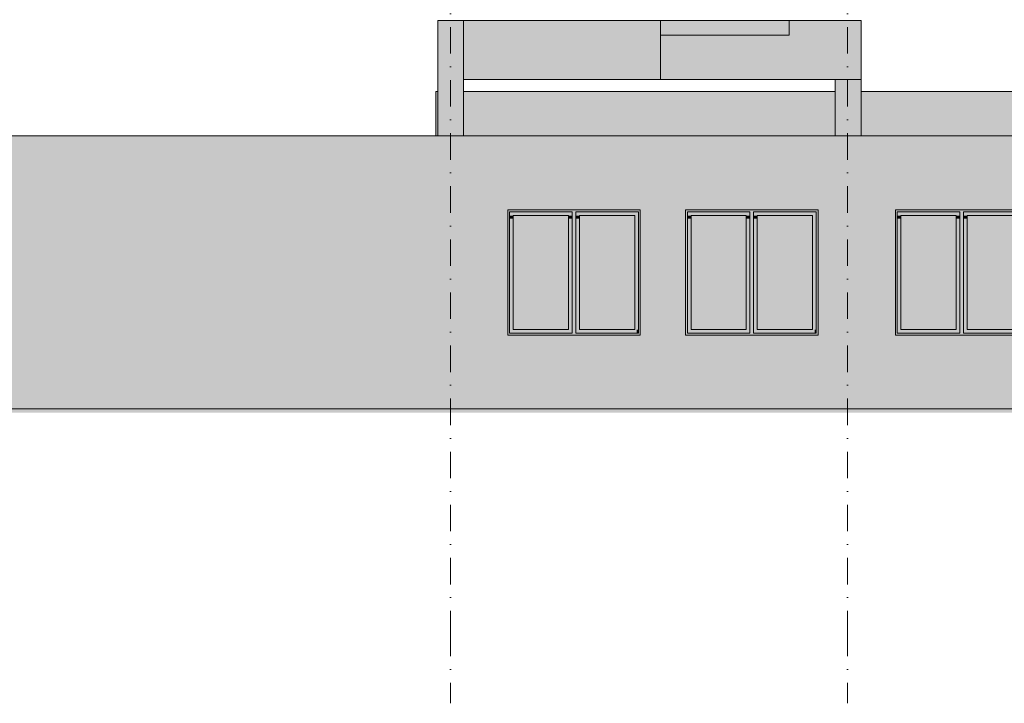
# Model space of a CAD drawing. Header units: centimetres. Extents: x -5472 to 10427, y -400 to 1902.
# Tile 68 of 91: x -4124 to -2786, y -400 to 528. Entities that reach past the tile are written whole.
import ezdxf
from ezdxf.enums import TextEntityAlignment as Align

# ---------------------------------------------------------------- set-up
doc = ezdxf.new("R2010")
doc.units = ezdxf.units.CM
doc.header["$LTSCALE"] = 0.1
doc.header["$MEASUREMENT"] = 0
doc.linetypes.add('Kropki i Kreski', pattern=[720, 360, -180, 0, -180])
for name, color, linetype in [('0_Teren', 7, 'Continuous'), ('2_kładka_IFC.K_IR', 7, 'Continuous'), ('2_stropy.ISTN', 7, 'Continuous'), ('2_słupy.ISTN', 7, 'Continuous'), ('2_ściany zewnętrzne.ISTN', 7, 'Continuous'), ('3_wypełnienia.K_IR', 7, 'Continuous'), ('4_osie.ISTN', 7, 'Continuous')]:
    doc.layers.add(name, color=color, linetype=linetype)
doc.styles.add('GENERATED_STYLE_1', font='txt')

# ---------------------------------------------------------------- blocks, each defined once
blk = doc.blocks.new('ElemPrzekroju_174_1')
at = {"layer": '2_słupy.ISTN', "linetype": 'Continuous', "lineweight": 0, "true_color": 0xffffff}
blk.add_hatch(color=7, dxfattribs=at).paths.add_polyline_path([(-3018.6, 329), (-3018.6, 0), (-2978.6, 0), (-2978.6, 329)])
blk = doc.blocks.new('ElemPrzekroju_175_1')
at = {"layer": '2_słupy.ISTN', "linetype": 'Continuous', "lineweight": 0, "true_color": 0xffffff}
blk.add_hatch(color=7, dxfattribs=at).paths.add_polyline_path([(-3558.6, 329), (-3558.6, 0), (-3518.6, 0), (-3518.6, 329)])
blk = doc.blocks.new('ElemPrzekroju_188_1')
at = {"layer": '2_ściany zewnętrzne.ISTN', "linetype": 'Continuous', "lineweight": 0, "true_color": 0xffffff}
h = blk.add_hatch(color=7, dxfattribs=at)
h.paths.add_polyline_path([(-4671.2, 361), (-4671.2, 0), (-3558.6, 0), (-3558.6, 329), (-3518.6, 329), (-3518.6, 0), (-3018.6, 0), (-3018.6, 329), (-2978.6, 329), (-2978.6, 0), (-2478.6, 0), (-2478.6, 329), (-2438.6, 329), (-2438.6, 0), (-1938.6, 0), (-1938.6, 329), (-1908.6, 329), (-1908.6, 361)])
h.paths.add_polyline_path([(-3461.1, 270), (-3281.1, 270), (-3281.1, 100), (-3461.1, 100)], flags=0)
h.paths.add_polyline_path([(-3219.5, 270), (-3039.5, 270), (-3039.5, 100), (-3219.5, 100)], flags=0)
h.paths.add_polyline_path([(-2754.4, 100), (-2934.4, 100), (-2934.4, 270), (-2754.4, 270)], flags=0)
h.paths.add_polyline_path([(-2692.8, 100), (-2692.8, 270), (-2512.8, 270), (-2512.8, 100)], flags=0)
h.paths.add_polyline_path([(-2381.7, 100), (-2381.7, 270), (-2201.7, 270), (-2201.7, 100)], flags=0)
h.paths.add_polyline_path([(-2132.4, 100), (-2132.4, 270), (-1952.4, 270), (-1952.4, 100)], flags=0)
blk = doc.blocks.new('ElemPrzekroju_193_1')
at = {"layer": '2_ściany zewnętrzne.ISTN', "linetype": 'Continuous', "lineweight": 0, "true_color": 0xffffff}
for points in [[(-2931.9, 265), (-2931.9, 267.5), (-2846.9, 267.5), (-2846.9, 265), (-2841.9, 265), (-2841.9, 267.5), (-2756.9, 267.5), (-2756.9, 265), (-2754.4, 265), (-2754.4, 270), (-2934.4, 270), (-2934.4, 265)], [(-2931.9, 265), (-2931.9, 267.5), (-2846.9, 267.5), (-2846.9, 265), (-2841.9, 265), (-2841.9, 267.5), (-2756.9, 267.5), (-2756.9, 265), (-2754.4, 265), (-2754.4, 270), (-2934.4, 270), (-2934.4, 265)], [(-2931.9, 105), (-2931.9, 265), (-2934.4, 265), (-2934.4, 105)], [(-2931.9, 265), (-2934.4, 265), (-2934.4, 254.4), (-2933.5, 254.4), (-2933.5, 105), (-2931.9, 105)], [(-2931.9, 267.5), (-2931.9, 262.5), (-2926.9, 262.5), (-2851.9, 262.5), (-2846.9, 262.5), (-2846.9, 267.5)], [(-2931.9, 267.5), (-2931.9, 262.5), (-2926.9, 262.5), (-2851.9, 262.5), (-2846.9, 262.5), (-2846.9, 267.5)], [(-2926.9, 262.5), (-2931.9, 262.5), (-2931.9, 107.5), (-2926.9, 107.5)], [(-2931.9, 262.5), (-2931.9, 258.3), (-2926.9, 258.3), (-2926.9, 262.5)], [(-2926.9, 107.5), (-2851.9, 107.5), (-2851.9, 262.5), (-2926.9, 262.5)], [(-2926.9, 256), (-2852.9, 256), (-2852.9, 107.5), (-2851.9, 107.5), (-2851.9, 262.5), (-2926.9, 262.5)], [(-2851.9, 107.5), (-2846.9, 107.5), (-2846.9, 262.5), (-2851.9, 262.5)], [(-2846.9, 262.5), (-2851.9, 262.5), (-2851.9, 258.3), (-2846.9, 258.3)], [(-2846.9, 265), (-2846.9, 105), (-2841.9, 105), (-2841.9, 265)], [(-2841.9, 265), (-2846.9, 265), (-2846.9, 254.4), (-2843.5, 254.4), (-2843.5, 105), (-2841.9, 105)], [(-2841.9, 267.5), (-2841.9, 262.5), (-2836.9, 262.5), (-2761.9, 262.5), (-2756.9, 262.5), (-2756.9, 267.5)], [(-2841.9, 267.5), (-2841.9, 262.5), (-2836.9, 262.5), (-2761.9, 262.5), (-2756.9, 262.5), (-2756.9, 267.5)], [(-2836.9, 262.5), (-2841.9, 262.5), (-2841.9, 107.5), (-2836.9, 107.5)], [(-2841.9, 262.5), (-2841.9, 258.3), (-2836.9, 258.3), (-2836.9, 262.5)], [(-2836.9, 107.5), (-2761.9, 107.5), (-2761.9, 262.5), (-2836.9, 262.5)], [(-2761.9, 262.5), (-2836.9, 262.5), (-2836.9, 256), (-2762.9, 256), (-2762.9, 107.5), (-2761.9, 107.5)], [(-2761.9, 107.5), (-2756.9, 107.5), (-2756.9, 262.5), (-2761.9, 262.5)], [(-2756.9, 262.5), (-2761.9, 262.5), (-2761.9, 258.3), (-2759.3, 258.3), (-2759.3, 107.5), (-2756.9, 107.5)], [(-2756.9, 265), (-2756.9, 105), (-2754.4, 105), (-2754.4, 265)], [(-2756.9, 265), (-2756.9, 105), (-2754.4, 105), (-2754.4, 265)], [(-2846.9, 102.5), (-2846.9, 107.5), (-2851.9, 107.5), (-2926.9, 107.5), (-2931.9, 107.5), (-2931.9, 102.5)], [(-2756.9, 102.5), (-2756.9, 107.5), (-2761.9, 107.5), (-2836.9, 107.5), (-2841.9, 107.5), (-2841.9, 102.5)], [(-2759.3, 107.5), (-2759.3, 102.5), (-2756.9, 102.5), (-2756.9, 107.5)], [(-2931.9, 102.5), (-2931.9, 105), (-2934.4, 105), (-2934.4, 100), (-2754.4, 100), (-2754.4, 105), (-2756.9, 105), (-2756.9, 102.5), (-2841.9, 102.5), (-2841.9, 105), (-2846.9, 105), (-2846.9, 102.5)], [(-2931.9, 105), (-2933.5, 105), (-2933.5, 100), (-2848, 100), (-2846.9, 102.5), (-2931.9, 102.5)], [(-2843.5, 100), (-2754.4, 100), (-2754.4, 105), (-2756.9, 105), (-2756.9, 102.5), (-2841.9, 102.5), (-2841.9, 105), (-2843.5, 105)]]:
    blk.add_hatch(color=7, dxfattribs=at).paths.add_polyline_path(points)
at = {"layer": '2_ściany zewnętrzne.ISTN', "color": 252, "linetype": 'Continuous', "lineweight": 13}
for p, q in [((-2934.4, 270), (-2754.4, 270)), ((-2934.4, 100), (-2934.4, 270)), ((-2754.4, 270), (-2754.4, 100)), ((-2931.9, 267.5), (-2931.9, 262.5)), ((-2846.9, 267.5), (-2931.9, 267.5)), ((-2931.9, 262.5), (-2931.9, 107.5)), ((-2926.9, 107.5), (-2926.9, 262.5)), ((-2926.9, 262.5), (-2851.9, 262.5)), ((-2851.9, 262.5), (-2851.9, 107.5)), ((-2846.9, 262.5), (-2846.9, 267.5)), ((-2846.9, 107.5), (-2846.9, 262.5)), ((-2841.9, 267.5), (-2841.9, 262.5)), ((-2756.9, 267.5), (-2841.9, 267.5)), ((-2841.9, 262.5), (-2841.9, 107.5)), ((-2836.9, 107.5), (-2836.9, 262.5)), ((-2836.9, 262.5), (-2761.9, 262.5)), ((-2761.9, 262.5), (-2761.9, 107.5)), ((-2756.9, 262.5), (-2756.9, 267.5)), ((-2756.9, 107.5), (-2756.9, 262.5)), ((-2931.9, 107.5), (-2931.9, 102.5)), ((-2851.9, 107.5), (-2926.9, 107.5)), ((-2846.9, 102.5), (-2846.9, 107.5)), ((-2841.9, 107.5), (-2841.9, 102.5)), ((-2761.9, 107.5), (-2836.9, 107.5)), ((-2756.9, 102.5), (-2756.9, 107.5)), ((-2754.4, 100), (-2934.4, 100)), ((-2931.9, 102.5), (-2846.9, 102.5)), ((-2841.9, 102.5), (-2756.9, 102.5))]:
    blk.add_line(p, q, dxfattribs=at)
blk = doc.blocks.new('ElemPrzekroju_194_1')
at = {"layer": '2_ściany zewnętrzne.ISTN', "linetype": 'Continuous', "lineweight": 0, "true_color": 0xffffff}
for points in [[(-3217, 265), (-3217, 267.5), (-3132, 267.5), (-3132, 265), (-3127, 265), (-3127, 267.5), (-3042, 267.5), (-3042, 265), (-3039.5, 265), (-3039.5, 270), (-3219.5, 270), (-3219.5, 265)], [(-3217, 265), (-3217, 267.5), (-3132, 267.5), (-3132, 265), (-3127, 265), (-3127, 267.5), (-3042, 267.5), (-3042, 265), (-3039.5, 265), (-3039.5, 270), (-3219.5, 270), (-3219.5, 265)], [(-3217, 105), (-3217, 265), (-3219.5, 265), (-3219.5, 105)], [(-3217, 265), (-3219.5, 265), (-3219.5, 254.4), (-3218.6, 254.4), (-3218.6, 105), (-3217, 105)], [(-3217, 267.5), (-3217, 262.5), (-3212, 262.5), (-3137, 262.5), (-3132, 262.5), (-3132, 267.5)], [(-3217, 267.5), (-3217, 262.5), (-3212, 262.5), (-3137, 262.5), (-3132, 262.5), (-3132, 267.5)], [(-3212, 262.5), (-3217, 262.5), (-3217, 107.5), (-3212, 107.5)], [(-3217, 262.5), (-3217, 258.3), (-3212, 258.3), (-3212, 262.5)], [(-3212, 107.5), (-3137, 107.5), (-3137, 262.5), (-3212, 262.5)], [(-3212, 256), (-3137.9, 256), (-3137.9, 107.5), (-3137, 107.5), (-3137, 262.5), (-3212, 262.5)], [(-3137, 107.5), (-3132, 107.5), (-3132, 262.5), (-3137, 262.5)], [(-3137, 258.3), (-3132, 258.3), (-3132, 262.5), (-3137, 262.5)], [(-3132, 265), (-3132, 105), (-3127, 105), (-3127, 265)], [(-3132, 254.4), (-3128.6, 254.4), (-3128.6, 105), (-3127, 105), (-3127, 265), (-3132, 265)], [(-3127, 267.5), (-3127, 262.5), (-3122, 262.5), (-3047, 262.5), (-3042, 262.5), (-3042, 267.5)], [(-3127, 267.5), (-3127, 262.5), (-3122, 262.5), (-3047, 262.5), (-3042, 262.5), (-3042, 267.5)], [(-3122, 262.5), (-3127, 262.5), (-3127, 107.5), (-3122, 107.5)], [(-3127, 262.5), (-3127, 258.3), (-3122, 258.3), (-3122, 262.5)], [(-3122, 107.5), (-3047, 107.5), (-3047, 262.5), (-3122, 262.5)], [(-3047, 262.5), (-3122, 262.5), (-3122, 256), (-3047.9, 256), (-3047.9, 107.5), (-3047, 107.5)], [(-3047, 107.5), (-3042, 107.5), (-3042, 262.5), (-3047, 262.5)], [(-3047, 258.3), (-3044.3, 258.3), (-3044.3, 107.5), (-3042, 107.5), (-3042, 262.5), (-3047, 262.5)], [(-3042, 265), (-3042, 105), (-3039.5, 105), (-3039.5, 265)], [(-3042, 265), (-3042, 105), (-3039.5, 105), (-3039.5, 265)], [(-3132, 102.5), (-3132, 107.5), (-3137, 107.5), (-3212, 107.5), (-3217, 107.5), (-3217, 102.5)], [(-3042, 102.5), (-3042, 107.5), (-3047, 107.5), (-3122, 107.5), (-3127, 107.5), (-3127, 102.5)], [(-3044.3, 107.5), (-3044.3, 102.5), (-3042, 102.5), (-3042, 107.5)], [(-3217, 102.5), (-3217, 105), (-3219.5, 105), (-3219.5, 100), (-3039.5, 100), (-3039.5, 105), (-3042, 105), (-3042, 102.5), (-3127, 102.5), (-3127, 105), (-3132, 105), (-3132, 102.5)], [(-3217, 105), (-3218.6, 105), (-3218.6, 100), (-3133, 100), (-3132, 102.5), (-3217, 102.5)], [(-3128.6, 105), (-3128.6, 100), (-3039.5, 100), (-3039.5, 105), (-3042, 105), (-3042, 102.5), (-3127, 102.5), (-3127, 105)]]:
    blk.add_hatch(color=7, dxfattribs=at).paths.add_polyline_path(points)
at = {"layer": '2_ściany zewnętrzne.ISTN', "color": 252, "linetype": 'Continuous', "lineweight": 13}
for p, q in [((-3219.5, 100), (-3219.5, 270)), ((-3219.5, 270), (-3039.5, 270)), ((-3039.5, 270), (-3039.5, 100)), ((-3217, 267.5), (-3217, 262.5)), ((-3132, 267.5), (-3217, 267.5)), ((-3217, 262.5), (-3217, 107.5)), ((-3212, 107.5), (-3212, 262.5)), ((-3212, 262.5), (-3137, 262.5)), ((-3137, 262.5), (-3137, 107.5)), ((-3132, 262.5), (-3132, 267.5)), ((-3132, 107.5), (-3132, 262.5)), ((-3127, 267.5), (-3127, 262.5)), ((-3042, 267.5), (-3127, 267.5)), ((-3127, 262.5), (-3127, 107.5)), ((-3122, 107.5), (-3122, 262.5)), ((-3122, 262.5), (-3047, 262.5)), ((-3047, 262.5), (-3047, 107.5)), ((-3042, 262.5), (-3042, 267.5)), ((-3042, 107.5), (-3042, 262.5)), ((-3217, 107.5), (-3217, 102.5)), ((-3137, 107.5), (-3212, 107.5)), ((-3132, 102.5), (-3132, 107.5)), ((-3127, 107.5), (-3127, 102.5)), ((-3047, 107.5), (-3122, 107.5)), ((-3042, 102.5), (-3042, 107.5)), ((-3039.5, 100), (-3219.5, 100)), ((-3217, 102.5), (-3132, 102.5)), ((-3127, 102.5), (-3042, 102.5))]:
    blk.add_line(p, q, dxfattribs=at)
blk = doc.blocks.new('ElemPrzekroju_195_1')
at = {"layer": '2_ściany zewnętrzne.ISTN', "linetype": 'Continuous', "lineweight": 0, "true_color": 0xffffff}
for points in [[(-3458.6, 265), (-3458.6, 267.5), (-3373.6, 267.5), (-3373.6, 265), (-3368.6, 265), (-3368.6, 267.5), (-3283.6, 267.5), (-3283.6, 265), (-3281.1, 265), (-3281.1, 270), (-3461.1, 270), (-3461.1, 265)], [(-3458.6, 265), (-3458.6, 267.5), (-3373.6, 267.5), (-3373.6, 265), (-3368.6, 265), (-3368.6, 267.5), (-3283.6, 267.5), (-3283.6, 265), (-3281.1, 265), (-3281.1, 270), (-3461.1, 270), (-3461.1, 265)], [(-3458.6, 105), (-3458.6, 265), (-3461.1, 265), (-3461.1, 105)], [(-3458.6, 265), (-3461.1, 265), (-3461.1, 254.4), (-3460.2, 254.4), (-3460.2, 105), (-3458.6, 105)], [(-3458.6, 267.5), (-3458.6, 262.5), (-3453.6, 262.5), (-3378.6, 262.5), (-3373.6, 262.5), (-3373.6, 267.5)], [(-3458.6, 267.5), (-3458.6, 262.5), (-3453.6, 262.5), (-3378.6, 262.5), (-3373.6, 262.5), (-3373.6, 267.5)], [(-3453.6, 262.5), (-3458.6, 262.5), (-3458.6, 107.5), (-3453.6, 107.5)], [(-3453.6, 262.5), (-3458.6, 262.5), (-3458.6, 258.3), (-3453.6, 258.3)], [(-3453.6, 107.5), (-3378.6, 107.5), (-3378.6, 262.5), (-3453.6, 262.5)], [(-3378.6, 262.5), (-3453.6, 262.5), (-3453.6, 256), (-3379.5, 256), (-3379.5, 107.5), (-3378.6, 107.5)], [(-3378.6, 107.5), (-3373.6, 107.5), (-3373.6, 262.5), (-3378.6, 262.5)], [(-3378.6, 258.3), (-3373.6, 258.3), (-3373.6, 262.5), (-3378.6, 262.5)], [(-3373.6, 265), (-3373.6, 105), (-3368.6, 105), (-3368.6, 265)], [(-3373.6, 265), (-3373.6, 254.4), (-3370.2, 254.4), (-3370.2, 105), (-3368.6, 105), (-3368.6, 265)], [(-3368.6, 267.5), (-3368.6, 262.5), (-3363.6, 262.5), (-3288.6, 262.5), (-3283.6, 262.5), (-3283.6, 267.5)], [(-3368.6, 267.5), (-3368.6, 262.5), (-3363.6, 262.5), (-3288.6, 262.5), (-3283.6, 262.5), (-3283.6, 267.5)], [(-3363.6, 262.5), (-3368.6, 262.5), (-3368.6, 107.5), (-3363.6, 107.5)], [(-3368.6, 262.5), (-3368.6, 258.3), (-3363.6, 258.3), (-3363.6, 262.5)], [(-3363.6, 107.5), (-3288.6, 107.5), (-3288.6, 262.5), (-3363.6, 262.5)], [(-3363.6, 256), (-3289.5, 256), (-3289.5, 107.5), (-3288.6, 107.5), (-3288.6, 262.5), (-3363.6, 262.5)], [(-3288.6, 107.5), (-3283.6, 107.5), (-3283.6, 262.5), (-3288.6, 262.5)], [(-3283.6, 262.5), (-3288.6, 262.5), (-3288.6, 258.3), (-3285.9, 258.3), (-3285.9, 107.5), (-3283.6, 107.5)], [(-3283.6, 265), (-3283.6, 105), (-3281.1, 105), (-3281.1, 265)], [(-3283.6, 265), (-3283.6, 105), (-3281.1, 105), (-3281.1, 265)], [(-3373.6, 102.5), (-3373.6, 107.5), (-3378.6, 107.5), (-3453.6, 107.5), (-3458.6, 107.5), (-3458.6, 102.5)], [(-3283.6, 102.5), (-3283.6, 107.5), (-3288.6, 107.5), (-3363.6, 107.5), (-3368.6, 107.5), (-3368.6, 102.5)], [(-3285.9, 107.5), (-3285.9, 102.5), (-3283.6, 102.5), (-3283.6, 107.5)], [(-3458.6, 102.5), (-3458.6, 105), (-3461.1, 105), (-3461.1, 100), (-3281.1, 100), (-3281.1, 105), (-3283.6, 105), (-3283.6, 102.5), (-3368.6, 102.5), (-3368.6, 105), (-3373.6, 105), (-3373.6, 102.5)], [(-3458.6, 105), (-3460.2, 105), (-3460.2, 100), (-3374.6, 100), (-3373.6, 102.5), (-3458.6, 102.5)], [(-3370.2, 105), (-3370.2, 100), (-3281.1, 100), (-3281.1, 105), (-3283.6, 105), (-3283.6, 102.5), (-3368.6, 102.5), (-3368.6, 105)]]:
    blk.add_hatch(color=7, dxfattribs=at).paths.add_polyline_path(points)
at = {"layer": '2_ściany zewnętrzne.ISTN', "color": 252, "linetype": 'Continuous', "lineweight": 13}
for p, q in [((-3461.1, 270), (-3281.1, 270)), ((-3461.1, 100), (-3461.1, 270)), ((-3281.1, 270), (-3281.1, 100)), ((-3458.6, 267.5), (-3458.6, 262.5)), ((-3373.6, 267.5), (-3458.6, 267.5)), ((-3458.6, 262.5), (-3458.6, 107.5)), ((-3453.6, 107.5), (-3453.6, 262.5)), ((-3453.6, 262.5), (-3378.6, 262.5)), ((-3378.6, 262.5), (-3378.6, 107.5)), ((-3373.6, 262.5), (-3373.6, 267.5)), ((-3373.6, 107.5), (-3373.6, 262.5)), ((-3368.6, 267.5), (-3368.6, 262.5)), ((-3283.6, 267.5), (-3368.6, 267.5)), ((-3368.6, 262.5), (-3368.6, 107.5)), ((-3363.6, 107.5), (-3363.6, 262.5)), ((-3363.6, 262.5), (-3288.6, 262.5)), ((-3288.6, 262.5), (-3288.6, 107.5)), ((-3283.6, 262.5), (-3283.6, 267.5)), ((-3283.6, 107.5), (-3283.6, 262.5)), ((-3458.6, 107.5), (-3458.6, 102.5)), ((-3378.6, 107.5), (-3453.6, 107.5)), ((-3373.6, 102.5), (-3373.6, 107.5)), ((-3368.6, 107.5), (-3368.6, 102.5)), ((-3288.6, 107.5), (-3363.6, 107.5)), ((-3283.6, 102.5), (-3283.6, 107.5)), ((-3281.1, 100), (-3461.1, 100)), ((-3458.6, 102.5), (-3373.6, 102.5)), ((-3368.6, 102.5), (-3283.6, 102.5))]:
    blk.add_line(p, q, dxfattribs=at)
blk = doc.blocks.new('ElemPrzekroju_425_1')
at = {"layer": '2_ściany zewnętrzne.ISTN', "linetype": 'Continuous', "lineweight": 0, "true_color": 0xffffff}
for points in [[(-3558.6, 431), (-3558.6, 370.8), (-3556.1, 370.8), (-3556.1, 431)], [(-3521.1, 431), (-3521.1, 370.8), (-3016.1, 370.8), (-3016.1, 431)], [(-3356.4, 431), (-3403.6, 370.8), (-3016.1, 370.8), (-3016.1, 431)], [(-2981.1, 431), (-2981.1, 370.8), (-2518.6, 370.8), (-2518.6, 381.2), (-2528.6, 381.2), (-2528.6, 376.2), (-2536.2, 376.2), (-2536.2, 431)], [(-2981.1, 431), (-2981.1, 370.8), (-2518.6, 370.8), (-2518.6, 381.2), (-2528.6, 381.2), (-2528.6, 376.2), (-2536.2, 376.2), (-2536.2, 431)], [(-2518.6, 431), (-2528.6, 431), (-2528.6, 388.9), (-2518.6, 388.9)], [(-2518.6, 431), (-2528.6, 431), (-2528.6, 388.9), (-2518.6, 388.9)]]:
    blk.add_hatch(color=7, dxfattribs=at).paths.add_polyline_path(points)
at = {"layer": '2_ściany zewnętrzne.ISTN', "color": 252, "linetype": 'Continuous', "lineweight": 13}
for p, q in [((-3558.6, 431), (-3558.6, 370.8)), ((-3558.6, 431), (-3556.1, 431)), ((-3521.1, 431), (-3016.1, 431)), ((-2981.1, 431), (-2536.2, 431)), ((-2528.6, 431), (-2518.6, 431))]:
    blk.add_line(p, q, dxfattribs=at)
blk = doc.blocks.new('ElemPrzekroju_426_1')
at = {"layer": '2_stropy.ISTN', "linetype": 'Continuous', "lineweight": 0, "true_color": 0xffffff}
blk.add_hatch(color=7, dxfattribs=at).paths.add_polyline_path([(-4674, 370.8), (-4674, 333.8), (-4671.2, 333.8), (-4671.2, 361), (-2478.6, 361), (-2478.6, 366), (-2518.6, 366), (-2518.6, 370.8)])
at = {"layer": '2_stropy.ISTN', "color": 252, "linetype": 'Continuous', "lineweight": 15}
blk.add_line((-4674, 370.8), (-2518.6, 370.8), dxfattribs=at)
blk = doc.blocks.new('ElemPrzekroju_434_1')
at = {"layer": '2_kładka_IFC.K_IR', "linetype": 'Continuous', "lineweight": 0, "true_color": 0xffffff}
for points in [[(-3556.1, 527.4), (-3556.1, 370.8), (-3521.1, 370.8), (-3521.1, 527.4)], [(-3253.6, 527.4), (-3521.1, 527.4), (-3521.1, 447.4), (-3253.6, 447.4)], [(-3285.8, 447.4), (-3253.6, 447.4), (-3253.6, 527.4), (-3284, 527.4)], [(-3253.6, 447.4), (-3016.1, 447.4), (-2981.1, 447.4), (-2981.1, 527.4), (-3078.9, 527.4), (-3078.9, 507.4), (-3253.6, 507.4)], [(-3253.6, 447.4), (-3016.1, 447.4), (-2981.1, 447.4), (-2981.1, 527.4), (-3078.9, 527.4), (-3078.9, 507.4), (-3253.6, 507.4)], [(-3253.6, 527.4), (-3253.6, 507.4), (-3078.9, 507.4), (-3078.9, 527.4)], [(-3253.6, 527.4), (-3253.6, 507.4), (-3078.9, 507.4), (-3078.9, 527.4)], [(-2981.1, 447.4), (-3016.1, 447.4), (-3016.1, 370.8), (-2981.1, 370.8)], [(-2981.1, 447.4), (-3016.1, 447.4), (-3016.1, 370.8), (-2981.1, 370.8)]]:
    blk.add_hatch(color=7, dxfattribs=at).paths.add_polyline_path(points)
at = {"layer": '2_kładka_IFC.K_IR', "color": 252, "linetype": 'Continuous', "lineweight": 15}
for p, q in [((-3556.1, 447.4), (-3556.1, 527.4)), ((-3556.1, 527.4), (-3521.1, 527.4)), ((-3253.6, 527.4), (-3521.1, 527.4)), ((-3521.1, 527.4), (-3521.1, 447.4)), ((-3253.6, 527.4), (-3253.6, 507.4)), ((-3078.9, 527.4), (-3253.6, 527.4)), ((-3078.9, 507.4), (-3078.9, 527.4)), ((-3078.9, 527.4), (-2981.1, 527.4)), ((-2981.1, 447.4), (-2981.1, 527.4)), ((-3253.6, 447.4), (-3253.6, 507.4)), ((-3253.6, 507.4), (-3078.9, 507.4)), ((-3556.1, 370.8), (-3556.1, 447.4)), ((-3253.6, 447.4), (-3521.1, 447.4)), ((-3521.1, 370.8), (-3521.1, 447.4)), ((-3016.1, 447.4), (-3253.6, 447.4)), ((-3016.1, 370.8), (-3016.1, 447.4)), ((-3016.1, 447.4), (-2981.1, 447.4)), ((-2981.1, 370.8), (-2981.1, 447.4))]:
    blk.add_line(p, q, dxfattribs=at)
blk = doc.blocks.new('ElemPrzekroju_612_1')
at = {"layer": '0_Teren', "color": 252, "linetype": 'Continuous', "lineweight": 9}
for p, q in [((-5471.6, 0), (-3315.4, 0)), ((-3315.4, 0), (-2438.9, 0))]:
    blk.add_line(p, q, dxfattribs=at)
blk = doc.blocks.new('Standardowy znacznik osi[1]_1', base_point=(-3538.6, 1700))
at = {"layer": '4_osie.ISTN', "color": 252, "linetype": 'Kropki i Kreski', "lineweight": 15}
for p, q in [((-3538.6, 1600), (-3538.6, 1700)), ((-3538.6, 1600), (-3538.6, -300)), ((-3538.6, -300), (-3538.6, -400))]:
    blk.add_line(p, q, dxfattribs=at)
at = {"layer": '4_osie.ISTN', "color": 252, "linetype": 'Continuous', "lineweight": 0}
blk.add_circle((-3538.6, 1740), 40, dxfattribs=at)
at = {"layer": '4_osie.ISTN', "color": 252, "linetype": 'Kropki i Kreski', "lineweight": 15}
blk.add_point((-3538.6, 1600), dxfattribs=at)
blk.add_point((-3538.6, 1600), dxfattribs=at)
at = {"layer": '4_osie.ISTN', "color": 252, "lineweight": 0, "style": 'GENERATED_STYLE_1'}
blk.add_attdef('AC_MarkerText_1', text='', height=35, rotation=360, dxfattribs=at).set_placement((-3538.6, 1741.7), align=Align.MIDDLE_CENTER)
blk = doc.blocks.new('Standardowy znacznik osi[2]_1', base_point=(-2999.3, 1700))
at = {"layer": '4_osie.ISTN', "color": 252, "linetype": 'Kropki i Kreski', "lineweight": 15}
for p, q in [((-2999.3, 1600), (-2999.3, 1700)), ((-2999.3, 1600), (-2999.3, -300)), ((-2999.3, -300), (-2999.3, -400))]:
    blk.add_line(p, q, dxfattribs=at)
at = {"layer": '4_osie.ISTN', "color": 252, "linetype": 'Continuous', "lineweight": 0}
blk.add_circle((-2999.3, 1740), 40, dxfattribs=at)
at = {"layer": '4_osie.ISTN', "color": 252, "linetype": 'Kropki i Kreski', "lineweight": 15}
blk.add_point((-2999.3, 1600), dxfattribs=at)
blk.add_point((-2999.3, 1600), dxfattribs=at)
at = {"layer": '4_osie.ISTN', "color": 252, "lineweight": 0, "style": 'GENERATED_STYLE_1'}
blk.add_attdef('AC_MarkerText_1', text='', height=35, rotation=360, dxfattribs=at).set_placement((-2999.3, 1741.7), align=Align.MIDDLE_CENTER)

msp = doc.modelspace()

# ---------------------------------------------------------------- hatches: boundary and pattern name
at = {"layer": '3_wypełnienia.K_IR', "linetype": 'Continuous', "lineweight": 0}
msp.add_hatch(color=7, dxfattribs=at).paths.add_polyline_path([(-880.9, -5.4), (-5471.6, -5.4), (-5471.6, 0), (-880.9, 0)])

# ---------------------------------------------------------------- block references
at = {"layer": '0_Teren', "lineweight": 0}
msp.add_blockref('ElemPrzekroju_612_1', (0, 0), dxfattribs=at)
at = {"layer": '2_kładka_IFC.K_IR', "lineweight": 0}
msp.add_blockref('ElemPrzekroju_434_1', (0, 0), dxfattribs=at)
at = {"layer": '2_stropy.ISTN', "lineweight": 0}
msp.add_blockref('ElemPrzekroju_426_1', (0, 0), dxfattribs=at)
at = {"layer": '2_słupy.ISTN', "lineweight": 0}
for name in ['ElemPrzekroju_175_1', 'ElemPrzekroju_174_1']:
    msp.add_blockref(name, (0, 0), dxfattribs=at)
at = {"layer": '2_ściany zewnętrzne.ISTN', "lineweight": 0}
for name in ['ElemPrzekroju_425_1', 'ElemPrzekroju_188_1', 'ElemPrzekroju_195_1', 'ElemPrzekroju_194_1', 'ElemPrzekroju_193_1']:
    msp.add_blockref(name, (0, 0), dxfattribs=at)
at = {"layer": '4_osie.ISTN', "color": 252, "linetype": 'Continuous', "lineweight": 0}
for name, p, values in [('Standardowy znacznik osi[1]_1', (-3538.6, 1700), {'AC_MarkerText_1': '6'}), ('Standardowy znacznik osi[2]_1', (-2999.3, 1700), {'AC_MarkerText_1': '5'})]:
    msp.add_blockref(name, p, dxfattribs=at).add_auto_attribs(values)

doc.saveas('drawing.dxf')
